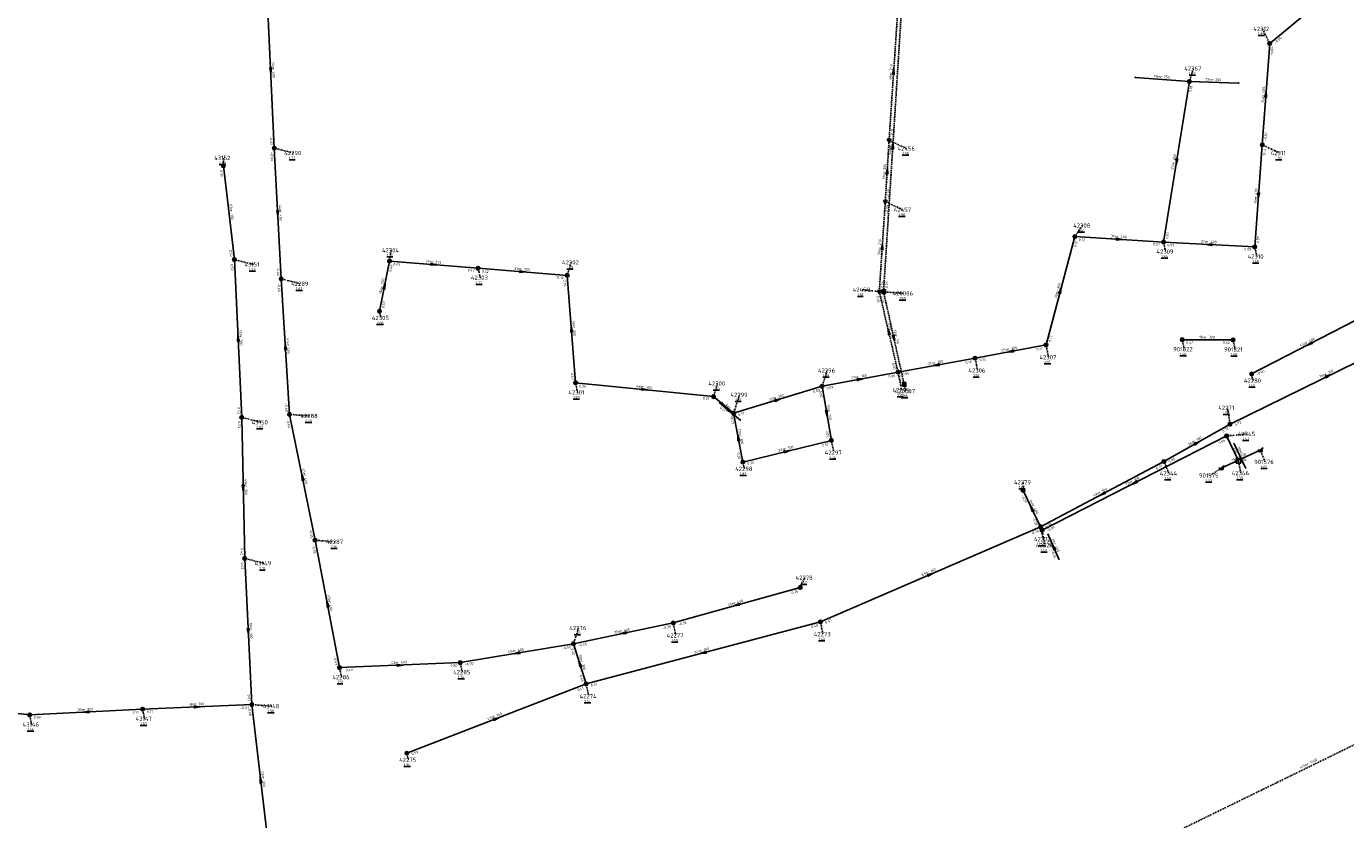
# Model space of a CAD drawing. Extents: x 188323 to 208361, y 565368 to 574910.
# Tile 116 of 256: x 202605 to 203064, y 567852 to 568128. Entities that reach past the tile are written whole.
import ezdxf

# ---------------------------------------------------------------- set-up
doc = ezdxf.new("R2010")
doc.units = 0
for name, pattern in [('BORDER', [1.75, 0.5, -0.25, 0.5, -0.25, 0, -0.25]), ('DASHDOT', [1, 0.5, -0.25, 0, -0.25]), ('DASHED', [0.75, 0.5, -0.25])]:
    doc.linetypes.add(name, pattern=pattern)
doc.layers.get('0').update_dxf_attribs({"linetype": 'CONTINUOUS'})
for name, color, linetype in [('RIO-AFM', 7, 'CONTINUOUS'), ('RIO-BOK', 7, 'CONTINUOUS'), ('RIO-DET', 7, 'CONTINUOUS'), ('RIO-KNP', 7, 'CONTINUOUS'), ('RIO-KNR', 7, 'CONTINUOUS'), ('RIO-LAG', 7, 'CONTINUOUS'), ('RIO-LAG_0B', 7, 'CONTINUOUS'), ('RIO-LAG_1B', 7, 'DASHED'), ('RIO-LAG_2B', 7, 'DASHED'), ('RIO-LAG_4', 7, 'BORDER'), ('RIO-LEN', 7, 'CONTINUOUS'), ('RIO-MVD', 1, 'CONTINUOUS'), ('RIO-VRB', 6, 'DASHDOT'), ('RIO-VRH', 7, 'CONTINUOUS')]:
    doc.layers.add(name, color=color, linetype=linetype)
doc.styles.add('RIO-TXT', font='isocp.shx')

# ---------------------------------------------------------------- blocks, each defined once
blk = doc.blocks.new('L_VHR')
blk.add_lwpolyline([(-0.5, 0), (0.5, 0), (-0.5, 0.15), (-0.5, -0.15), (0.5, 0)])
blk = doc.blocks.new('K_IPR')
blk.add_lwpolyline([(-0.5, -0.5), (0.5, -0.5), (0.5, 0.5), (-0.5, 0.5)], close=True)
blk.add_solid([(-0.5, 0.5), (0.5, 0.5), (-0.5, -0.5), (0.5, -0.5)])
at = {"style": 'RIO-TXT', "flags": 1}
blk.add_attdef('KNOOPNAAM', (2, 2), '', height=1, dxfattribs=at)
blk = doc.blocks.new('K_IPG')
blk.add_circle((0, 0), 0.5)
for points in [[(0, 0), (-0.5, 0), (-0.433013, 0.25)], [(0, 0), (-0.433013, -0.25), (-0.5, 0)], [(0, 0), (-0.433013, 0.25), (-0.25, 0.433013)], [(0, 0), (-0.25, -0.433013), (-0.433013, -0.25)], [(0, 0), (-0.25, 0.433013), (0, 0.5)], [(0, 0), (0, -0.5), (-0.25, -0.433013)], [(0, 0), (0, 0.5), (0.25, 0.433013)], [(0, 0), (0.25, 0.433013), (0.433013, 0.25)], [(0, 0), (0.433013, 0.25), (0.5, 0)], [(0, 0), (0.5, 0), (0.433013, -0.25)], [(0, 0), (0.433013, -0.25), (0.25, -0.433013)], [(0, 0), (0.25, -0.433013), (0, -0.5)]]:
    blk.add_solid(points)
at = {"style": 'RIO-TXT', "flags": 1}
blk.add_attdef('KNOOPNAAM', (2, 2), '', height=1, dxfattribs=at)
blk = doc.blocks.new('K_DIV')
for p, q in [((-0.65, 0.65), (-0.65, -0.65)), ((0.65, 0.65), (-0.65, 0.65)), ((0.65, -0.65), (0.65, 0.65)), ((-0.65, -0.65), (0.65, -0.65))]:
    blk.add_line(p, q)
blk = doc.blocks.new('K_FIC')
blk.add_circle((0, 0), 0.0625)
at = {"style": 'RIO-TXT', "flags": 1}
blk.add_attdef('KNOOPNAAM', (2, 2), '', height=1, dxfattribs=at)
blk = doc.blocks.new('K_IPD')
blk.add_lwpolyline([(-0.496027, 0.307994), (0.503973, 0.307994), (0.003973, -0.558031)], close=True)
blk.add_solid([(-0.496027, 0.307994), (0.503973, 0.307994), (0.003973, -0.558031)])
at = {"style": 'RIO-TXT', "flags": 1}
blk.add_attdef('KNOOPNAAM', (2, 2), '', height=1, dxfattribs=at)
blk = doc.blocks.new('K_UTB')
blk.add_lwpolyline([(0.5, 0.15), (0.5, -0.3), (-0.5, -0.3), (-0.5, 0.15), (-0.45, 0.15), (-0.45, -0.25), (0, -0.25), (0.45, -0.25), (0.45, 0.15)], close=True)
blk.add_lwpolyline([(0.85, 0.6), (0.55, 0.65), (0.614828, 0.459583), (0.850842, 0.598937)])
blk.add_arc((0.85, -0.25), 0.85, 90, 180)
at = {"style": 'RIO-TXT', "flags": 1}
blk.add_attdef('KNOOPNAAM', (2, 2), '', height=1, dxfattribs=at)
blk = doc.blocks.new('732_04______42272_____42529_')
at = {"layer": 'RIO-LAG_0B'}
blk.add_line((0, 0), (3.93, -9.001), dxfattribs=at)
at = {"layer": 'RIO-VRH', "xscale": 2, "yscale": 2, "zscale": 2, "rotation": 473.559}
blk.add_blockref('L_VHR', (1.965, -4.5005), dxfattribs=at)
at = {"layer": 'RIO-AFM', "style": 'RIO-TXT'}
blk.add_text('r 400', height=0.9, rotation=293.559, dxfattribs=at).set_placement((1.9911, -3.3104))
at = {"layer": 'RIO-BOK', "style": 'RIO-TXT'}
for s, p in [('-0.08', (-0.7229, -1.843)), ('-0.04', (1.0062, -5.803))]:
    blk.add_text(s, height=0.9, rotation=293.559, dxfattribs=at).set_placement(p)
at = {"layer": 'RIO-LEN', "style": 'RIO-TXT'}
blk.add_text('1m', height=0.9, rotation=293.559, dxfattribs=at).set_placement((1.3428, -1.8258))
blk = doc.blocks.new('734_04______42299_____42300_')
at = {"layer": 'RIO-LAG_0B'}
blk.add_line((0, 0), (-7.565, 6.263), dxfattribs=at)
at = {"layer": 'RIO-VRH', "xscale": 2, "yscale": 2, "zscale": 2, "rotation": 320.3598}
blk.add_blockref('L_VHR', (-3.7825, 3.1315), dxfattribs=at)
at = {"layer": 'RIO-AFM', "style": 'RIO-TXT'}
blk.add_text('r 300', height=0.9, rotation=320.3598, dxfattribs=at).set_placement((-4.2951, 4.2061))
at = {"layer": 'RIO-BOK', "style": 'RIO-TXT'}
for s, p in [('0.21', (-7.3791, 4.292)), ('0.17', (-3.6341, 1.193))]:
    blk.add_text(s, height=0.9, rotation=320.3598, dxfattribs=at).set_placement(p)
at = {"layer": 'RIO-LEN', "style": 'RIO-TXT'}
blk.add_text('9m', height=0.9, rotation=320.3598, dxfattribs=at).set_placement((-5.5431, 5.2389))
blk = doc.blocks.new('736_04______42345_____42346_')
at = {"layer": 'RIO-LAG_0B'}
blk.add_line((0, 0), (4.232, -8.863), dxfattribs=at)
at = {"layer": 'RIO-AFM', "style": 'RIO-TXT'}
blk.add_text('r 300', height=0.9, rotation=295.4957, dxfattribs=at).set_placement((2.2182, -3.4849))
at = {"layer": 'RIO-BOK', "style": 'RIO-TXT'}
blk.add_text('0.05', height=0.9, rotation=295.4957, dxfattribs=at).set_placement((-0.6602, -1.8664))
at = {"layer": 'RIO-LEN', "style": 'RIO-TXT'}
blk.add_text('10m', height=0.9, rotation=295.4957, dxfattribs=at).set_placement((1.2874, -1.5357))

msp = doc.modelspace()

# ---------------------------------------------------------------- linework, layer by layer
at = {"layer": 'RIO-LAG'}
for p, q in [((203025.072, 568018.624), (203007.376, 568018.688)), ((203020.928, 567973.952), (203034.496, 567980.224))]:
    msp.add_line(p, q, dxfattribs=at)
at = {"layer": 'RIO-LAG_0B'}
for p, q in [((202688.992, 568139.328), (202691.504, 568085.376)), ((203037.792, 568121.792), (203058.752, 568139.2)), ((203035.2, 568086.528), (203037.792, 568121.792)), ((202991.008, 568110.016), (203009.856, 568108.544)), ((203009.856, 568108.544), (203000.864, 568052.672)), ((203027.008, 568108.032), (203009.856, 568108.544)), ((202693.904, 568039.872), (202691.504, 568085.376)), ((203032.608, 568051.008), (203035.2, 568086.528)), ((202677.6, 568046.592), (202673.792, 568079.232)), ((202960, 568016.896), (202970, 568054.592)), ((202970, 568054.592), (203000.864, 568052.672)), ((203000.864, 568052.672), (203032.608, 568051.008)), ((202680.192, 567991.68), (202677.6, 568046.592)), ((202731.6, 568046.08), (202728.096, 568028.608)), ((202762.4, 568043.584), (202731.6, 568046.08)), ((202793.408, 568041.088), (202762.4, 568043.584)), ((202696.8, 567992.704), (202693.904, 568039.872)), ((202796.304, 568003.712), (202793.408, 568041.088)), ((203031.504, 568006.784), (203071.6, 568027.52)), ((203092.4, 568022.976), (203024, 567989.312)), ((202935.296, 568012.288), (202960, 568016.896)), ((202908.496, 568007.424), (202935.296, 568012.288)), ((202908.496, 568007.424), (202882.096, 568002.496)), ((202844.304, 567998.912), (202796.304, 568003.712)), ((202882.096, 568002.496), (202851.296, 567993.088)), ((202882.096, 568002.496), (202885.296, 567983.68)), ((202851.296, 567993.088), (202844.304, 567998.912)), ((202705.696, 567948.928), (202696.8, 567992.704)), ((202854.496, 567976.128), (202851.296, 567993.088)), ((202681.2, 567942.592), (202680.192, 567991.68)), ((203024, 567989.312), (203000.992, 567976.32)), ((202885.296, 567983.68), (202854.496, 567976.128)), ((202958.608, 567952.448), (203022.8, 567985.216)), ((203022.8, 567985.216), (203026.896, 567976.576)), ((203000.992, 567976.32), (202958.096, 567953.6)), ((202958.096, 567953.6), (202952, 567966.272)), ((202958.096, 567953.6), (202881.504, 567920.512)), ((202958.096, 567953.6), (202958.608, 567952.448)), ((202714.208, 567904.576), (202705.696, 567948.928)), ((202683.696, 567891.712), (202681.2, 567942.592)), ((202830.304, 567920.128), (202874.496, 567932.48)), ((202795.6, 567912.896), (202830.304, 567920.128)), ((202881.504, 567920.512), (202800, 567898.88)), ((202795.6, 567912.896), (202756.192, 567906.304)), ((202800, 567898.88), (202795.6, 567912.896)), ((202756.192, 567906.304), (202714.208, 567904.576)), ((202800, 567898.88), (202737.6, 567874.816)), ((202567.808, 567892.288), (202606.4, 567888.128)), ((202645.696, 567890.112), (202683.696, 567891.712)), ((202683.696, 567891.712), (202689.792, 567839.232)), ((202606.4, 567888.128), (202645.696, 567890.112))]:
    msp.add_line(p, q, dxfattribs=at)
at = {"layer": 'RIO-LAG_1B'}
for p, q in [((202909.92, 568136.896), (202903.456, 568035.392)), ((202903.456, 568035.392), (202910.624, 568003.136))]:
    msp.add_line(p, q, dxfattribs=at)
at = {"layer": 'RIO-LAG_2B'}
for p, q in [((202908.576, 568136), (202905.376, 568088.064)), ((202905.376, 568088.064), (202904.064, 568066.752)), ((202904.064, 568066.752), (202901.968, 568035.392)), ((202901.968, 568035.392), (202908.496, 568007.424))]:
    msp.add_line(p, q, dxfattribs=at)
at = {"layer": 'RIO-LAG_4'}
msp.add_line((203236.8, 567960.896), (202867.296, 567779.776), dxfattribs=at)
at = {"layer": 'RIO-VRB'}
for p, q in [((203037.8, 568121.8), (203035.2616, 568126.8945)), ((203009.86, 568108.57), (203011.2533, 568113.0994)), ((202691.5, 568085.4), (202698.1482, 568083.68)), ((202905.37, 568088.08), (202911.4969, 568085.2422)), ((203035.2, 568086.5), (203041.3269, 568083.6622)), ((202673.8, 568079.2), (202673.7997, 568081.975)), ((202904.07, 568066.74), (202910.1969, 568063.9022)), ((202970, 568054.6), (202972.6191, 568058.4219)), ((203000.87, 568052.67), (203001.5771, 568049.3568)), ((202731.6, 568046.1), (202732.1335, 568049.8284)), ((203032.6, 568051), (203033.3071, 568047.6868)), ((202677.6, 568046.6), (202684.2482, 568044.88)), ((202762.4, 568043.6), (202763.1071, 568040.2868)), ((202793.4, 568041.1), (202794.7933, 568045.6294)), ((202693.9, 568039.9), (202700.5482, 568038.18)), ((202901.97, 568035.42), (202895.895, 568036.1181)), ((202903.45, 568035.37), (202910.4175, 568034.8413)), ((202728.1, 568028.6), (202728.6335, 568026.2716)), ((202960, 568016.9), (202960.8806, 568012.602)), ((203007.38, 568018.7), (203008.0871, 568015.3868)), ((203025.07, 568018.61), (203025.7771, 568015.2968)), ((202935.3, 568012.3), (202936.1806, 568008.002)), ((202882.1, 568002.5), (202883.8352, 568007.9692)), ((202908.5, 568007.4), (202909.7276, 568001.1323)), ((203031.5, 568006.8), (203032.0335, 568004.4716)), ((202796.3, 568003.7), (202797.0071, 568000.3868)), ((202844.3, 567998.9), (202845.6933, 568003.4294)), ((202910.63, 568003.14), (202911.1635, 568000.8116)), ((202851.3, 567993.1), (202853.3771, 567999.5089)), ((202696.8, 567992.7), (202703.7675, 567992.1713)), ((203024, 567989.3), (203023.1179, 567994.9977)), ((202680.2, 567991.7), (202686.8482, 567989.98)), ((202885.3, 567983.7), (202886.1806, 567979.402)), ((203022.8, 567985.2), (203029.875, 567985.9)), ((203034.5, 567980.25), (203036.2352, 567976.1808)), ((202854.5, 567976.1), (202855.0335, 567973.7716)), ((203001, 567976.3), (203002.7352, 567972.2308)), ((203020.93, 567973.98), (203017.0436, 567971.4163)), ((203026.9, 567976.6), (203027.7806, 567972.302)), ((202952, 567966.3), (202951.9997, 567969.075)), ((202958.1, 567953.6), (202958.9806, 567949.302)), ((202958.61, 567952.43), (202959.6641, 567947.1471)), ((202705.7, 567948.9), (202712.6675, 567948.3713)), ((202681.2, 567942.6), (202687.8482, 567940.88)), ((202874.5, 567932.5), (202876.0372, 567935.8632)), ((202830.3, 567920.1), (202831.1806, 567915.802)), ((202881.5, 567920.5), (202882.3806, 567916.202)), ((202795.6, 567912.9), (202797.3352, 567918.3692)), ((202756.2, 567906.3), (202756.9071, 567902.9868)), ((202714.2, 567904.6), (202714.9071, 567901.2868)), ((202800, 567898.9), (202800.8806, 567894.602)), ((202683.7, 567891.7), (202690.6675, 567891.1713)), ((202606.4, 567888.1), (202607.1071, 567884.7868)), ((202645.7, 567890.1), (202646.4071, 567886.7868)), ((202737.6, 567874.8), (202738.1335, 567872.4716))]:
    msp.add_line(p, q, dxfattribs=at)

# ---------------------------------------------------------------- block references
at = {"layer": 'RIO-DET'}
for name, p in [('734_04______42299_____42300_', (202853.792, 567990.592)), ('736_04______42345_____42346_', (203025.296, 567982.72)), ('732_04______42272_____42529_', (202960.608, 567951.104))]:
    msp.add_blockref(name, p, dxfattribs=at)
at = {"layer": 'RIO-KNP', "xscale": 1.25, "yscale": 1.25, "zscale": 1.25}
for name, p in [('K_IPG', (203037.792, 568121.792)), ('K_FIC', (202991.008, 568110.016)), ('K_IPG', (203009.856, 568108.544)), ('K_FIC', (203027.008, 568108.032)), ('K_IPG', (202691.504, 568085.376)), ('K_IPD', (202905.376, 568088.064)), ('K_IPG', (203035.2, 568086.528)), ('K_IPG', (202673.792, 568079.232)), ('K_IPD', (202904.064, 568066.752)), ('K_IPG', (202970, 568054.592)), ('K_IPG', (203000.864, 568052.672)), ('K_IPG', (203032.608, 568051.008)), ('K_IPG', (202677.6, 568046.592)), ('K_IPG', (202731.6, 568046.08)), ('K_IPG', (202762.4, 568043.584)), ('K_IPG', (202693.904, 568039.872)), ('K_IPG', (202793.408, 568041.088)), ('K_IPD', (202901.968, 568035.392)), ('K_IPR', (202903.456, 568035.392)), ('K_IPG', (202728.096, 568028.608)), ('K_IPG', (202960, 568016.896)), ('K_IPG', (203007.376, 568018.688)), ('K_IPG', (203025.072, 568018.624)), ('K_IPG', (202935.296, 568012.288)), ('K_IPG', (202908.496, 568007.424)), ('K_IPG', (203031.504, 568006.784)), ('K_IPG', (202796.304, 568003.712)), ('K_IPG', (202882.096, 568002.496)), ('K_IPR', (202910.624, 568003.136)), ('K_IPG', (202844.304, 567998.912)), ('K_IPG', (202680.192, 567991.68)), ('K_IPG', (202696.8, 567992.704)), ('K_IPG', (202851.296, 567993.088)), ('K_IPG', (203024, 567989.312)), ('K_IPG', (202885.296, 567983.68)), ('K_IPG', (203022.8, 567985.216)), ('K_UTB', (203034.496, 567980.224)), ('K_IPG', (202854.496, 567976.128)), ('K_IPG', (203000.992, 567976.32)), ('K_UTB', (203020.928, 567973.952)), ('K_DIV', (203026.896, 567976.576)), ('K_IPG', (202952, 567966.272)), ('K_IPG', (202958.096, 567953.6)), ('K_IPG', (202958.608, 567952.448)), ('K_IPG', (202705.696, 567948.928)), ('K_IPG', (202681.2, 567942.592)), ('K_IPG', (202874.496, 567932.48)), ('K_IPG', (202830.304, 567920.128)), ('K_IPG', (202881.504, 567920.512)), ('K_IPG', (202795.6, 567912.896)), ('K_IPG', (202714.208, 567904.576)), ('K_IPG', (202756.192, 567906.304)), ('K_IPG', (202800, 567898.88)), ('K_IPG', (202683.696, 567891.712)), ('K_IPG', (202606.4, 567888.128)), ('K_IPG', (202645.696, 567890.112)), ('K_IPG', (202737.6, 567874.816))]:
    msp.add_blockref(name, p, dxfattribs=at)
at = {"layer": 'RIO-VRH'}
for p, xscale, yscale, zscale, rotation in [((202690.25, 568112.35), 2, 2, 2, 272.6644), ((202906.97, 568112.04), 2, 2, 2, 446.1709), ((203036.5, 568104.15), 2, 2, 2, 85.7789), ((202906.685, 568086.145), 2, 2, 2, 446.3458), ((203005.365, 568080.62), 2, 2, 2, 260.8556), ((202904.72, 568077.41), 2, 2, 2, 446.5052), ((203033.9, 568068.75), 2, 2, 2, 265.8025), ((202692.7, 568062.65), 2, 2, 2, 273.0282), ((202903.02, 568051.08), 2, 2, 2, 446.1554), ((202985.435, 568053.635), 2, 2, 2, 356.4229), ((203016.735, 568051.835), 2, 2, 2, 536.9875), ((202747, 568044.85), 2, 2, 2, 355.36), ((202729.85, 568037.35), 2, 2, 2, 438.6821), ((202777.9, 568042.35), 2, 2, 2, 355.3898), ((202965, 568035.75), 2, 2, 2, 75.1367), ((202678.9, 568019.15), 2, 2, 2, 92.7202), ((202794.85, 568022.4), 2, 2, 2, 94.4425), ((202905.235, 568021.41), 2, 2, 2, 463.1263), ((202907.04, 568019.255), 2, 2, 2, 282.5667), ((202695.35, 568016.3), 2, 2, 2, 93.5246), ((203051.55, 568017.15), 2, 2, 2, 207.3005), ((202947.65, 568014.6), 2, 2, 2, 190.5486), ((202921.9, 568009.85), 2, 2, 2, 190.3602), ((203058.2, 568006.15), 2, 2, 2, 386.2264), ((202820.3, 568001.3), 2, 2, 2, 354.29), ((202895.3, 568004.95), 2, 2, 2, 370.5137), ((202847.8, 567996), 2, 2, 2, 320.3598), ((202866.7, 567997.8), 2, 2, 2, 376.9702), ((202883.7, 567993.1), 2, 2, 2, 279.668), ((202852.9, 567984.6), 2, 2, 2, 100.6684), ((203012.5, 567982.8), 2, 2, 2, 389.4729), ((202869.9, 567979.9), 2, 2, 2, 373.8596), ((202701.25, 567970.8), 2, 2, 2, 101.4938), ((202990.705, 567968.815), 2, 2, 2, 207.0423), ((202680.7, 567967.15), 2, 2, 2, 271.1757), ((202979.55, 567964.95), 2, 2, 2, 207.8822), ((202955.05, 567959.95), 2, 2, 2, 115.6622), ((202958.355, 567953.015), 0.025, 0.025, 0.025, 473.559), ((202919.8, 567937.05), 2, 2, 2, 383.3676), ((202709.95, 567926.75), 2, 2, 2, 100.8695), ((202852.4, 567926.3), 2, 2, 2, 195.6695), ((202682.45, 567917.15), 2, 2, 2, 272.8207), ((202812.95, 567916.5), 2, 2, 2, 191.7209), ((202775.9, 567909.6), 2, 2, 2, 189.5085), ((202840.75, 567909.7), 2, 2, 2, 194.8424), ((202735.2, 567905.45), 2, 2, 2, 362.3176), ((202797.8, 567905.9), 2, 2, 2, 107.4545), ((202626.05, 567889.1), 2, 2, 2, 182.913), ((202664.7, 567890.9), 2, 2, 2, 2.4108), ((202768.8, 567886.85), 2, 2, 2, 381.1153), ((202686.75, 567865.45), 2, 2, 2, 456.6359)]:
    msp.add_blockref('L_VHR', p, dxfattribs=dict(at, xscale=xscale, yscale=yscale, zscale=zscale, rotation=rotation))

# ---------------------------------------------------------------- texts
at = {"layer": 'RIO-AFM', "style": 'RIO-TXT'}
for s, rotation, p in [('r 400', 272.6644, (202690.7285, 568113.1838)), ('r 250', 446.1709, (202906.4024, 568111.2655)), ('r 250', 355.6645, (202999.6602, 568109.8503)), ('r 250', 358.0955, (203017.6368, 568108.8166)), ('r 400', 85.7789, (203035.9418, 568103.3787)), ('r 315', 446.3458, (202906.1198, 568085.6392)), ('r 250', 440.8556, (203004.7255, 568079.9021)), ('r 250', 446.5052, (202904.1654, 568076.6318)), ('r 400', 85.8025, (203033.3422, 568067.9787)), ('r 300', 276.657, (202676.1126, 568063.7642)), ('r 400', 273.0282, (202693.1705, 568063.4863)), ('r 250', 446.1554, (202902.4575, 568050.3055)), ('r 400', 356.4229, (202984.658, 568054.1939)), ('r 400', 356.9875, (203015.9522, 568052.3865)), ('r 250', 355.36, (202746.2335, 568045.4232)), ('r 250', 355.3898, (202777.133, 568042.9229)), ('r 250', 438.6821, (202729.1957, 568036.6543)), ('r 300', 75.1367, (202964.309, 568035.095)), ('r 300', 272.7202, (202679.378, 568019.9841)), ('r 300', 274.4425, (202795.2972, 568023.2475)), ('r 250', 283.1263, (202905.5463, 568022.3149)), ('r 315', 282.5667, (202907.3616, 568020.1568)), ('r 300', 359.7085, (203015.4172, 568019.1642)), ('r 400', 273.5246, (202695.8138, 568017.1403)), ('r 300', 10.5485, (202946.7619, 568014.9432)), ('r 400', 27.3005, (203050.6007, 568017.2226)), ('r 300', 10.3602, (202921.0132, 568010.1962)), ('r 300', 370.5137, (202894.4102, 568005.3015)), ('r 160', 386.2264, (203057.2416, 568006.2616)), ('r 300', 354.29, (202819.5448, 568001.8929)), ('r 300', 376.9702, (202865.776, 567998.0509)), ('r 300', 279.668, (202884.0624, 567993.9838)), ('r 300', 280.6683, (202853.2463, 567985.4899)), ('r 160', 389.4729, (203011.5444, 567982.8433)), ('r 300', 373.8596, (202868.9909, 567980.2005)), ('r 700', 24.7967, (203026.7698, 567977.2291)), ('r 400', 281.4938, (202701.592, 567971.6963)), ('r 160', 27.0423, (202989.7559, 567968.8918)), ('r 300', 271.1757, (202681.1984, 567967.9707)), ('r 160', 387.8822, (202978.5928, 567965.026)), ('r 400', 295.6622, (202955.1535, 567960.8986)), ('r 160', 383.3676, (202918.8473, 567937.2113)), ('r 400', 15.6695, (202851.4849, 567926.5626)), ('r 400', 280.8695, (202710.3019, 567927.6426)), ('r 300', 272.8207, (202682.9253, 567917.9847)), ('r 400', 11.7209, (202812.0553, 567916.825)), ('r 400', 369.5085, (202775.0158, 567909.9712)), ('r 160', 374.8424, (202839.8316, 567910.001)), ('r 400', 362.3176, (202734.3695, 567905.9296)), ('r 300', 287.4545, (202798.038, 567906.8242)), ('r 300', 2.4108, (202663.8694, 567891.3655)), ('r 300', 2.913, (202625.2153, 567889.5582)), ('r 160', 381.1153, (202767.8565, 567887.0438)), ('r 1500', 386.1078, (203051.0451, 567870.559)), ('r 300', 276.6359, (202687.1693, 567866.3145))]:
    msp.add_text(s, height=0.9, rotation=rotation, dxfattribs=at).set_placement(p)
at = {"layer": 'RIO-BOK', "style": 'RIO-TXT'}
for s, rotation, p in [('-0.04', 39.6615, (203039.7712, 568121.6158)), ('-0.04', 85.7789, (203038.895, 568117.6074)), ('0.18', 440.8556, (203010.6438, 568104.8386)), ('-0.60', 272.6644, (202689.9431, 568089.4325)), ('-0.11', 446.1709, (202906.8593, 568089.3843)), ('-0.02', 85.7789, (203036.699, 568087.7932)), ('-0.10', 446.5052, (202906.5072, 568083.9032)), ('0.54', 85.8025, (203036.3362, 568082.8469)), ('-0.60', 273.0282, (202690.1766, 568083.9276)), ('0.50', 276.657, (202672.5725, 568077.6468)), ('-0.09', 446.5052, (202905.5517, 568068.053)), ('-0.09', 446.1554, (202905.1753, 568062.557)), ('0.12', 75.1367, (202970.4402, 568050.7991)), ('0.12', 356.4229, (202971.3106, 568053.1162)), ('0.07', 356.4229, (202997.231, 568051.5122)), ('0.07', 440.8556, (203002.4738, 568053.8307)), ('0.07', 356.9875, (203002.1952, 568051.1992)), ('0.09', 85.8025, (203034.0985, 568052.2938)), ('0.50', 276.657, (202675.8156, 568049.9762)), ('0.09', 356.9875, (203028.972, 568049.8069)), ('0.50', 272.7202, (202676.2687, 568045.1347)), ('-0.66', 273.0282, (202692.3122, 568043.9215)), ('0.49', 438.6821, (202732.2658, 568042.3364)), ('0.49', 355.36, (202732.8829, 568044.5922)), ('0.42', 355.36, (202758.7402, 568042.5098)), ('0.42', 355.3898, (202763.6837, 568042.0928)), ('-0.66', 273.5246, (202692.5894, 568038.4162)), ('0.36', 355.3898, (202789.7404, 568040.0081)), ('0.36', 274.4425, (202792.1134, 568039.5954)), ('0.06', 446.1554, (202903.4597, 568036.7239)), ('0.25', 446.3458, (202904.9353, 568036.6789)), ('0.06', 283.1263, (202900.9253, 568033.7383)), ('0.26', 282.5667, (202902.3889, 568033.6986)), ('0.57', 438.6821, (202729.7466, 568029.6991)), ('0.17', 75.1367, (202961.7121, 568017.894)), ('0.17', 10.5485, (202956.7556, 568014.8717)), ('0.42', 359.7085, (203008.7735, 568017.2938)), ('0.42', 359.7085, (203021.5034, 568017.2371)), ('0.09', 283.1263, (202906.3441, 568010.5531)), ('0.12', 10.3602, (202932.0494, 568010.2825)), ('0.12', 10.5485, (202936.9324, 568011.1799)), ('0.57', 274.4425, (202794.6505, 568007.1424)), ('0.06', 370.5137, (202905.2524, 568005.3883)), ('0.24', 282.5667, (202908.5078, 568006.3139)), ('0.06', 10.3602, (202910.1287, 568006.2746)), ('-0.06', 27.3005, (203033.386, 568006.198)), ('0.26', 354.29, (202797.5545, 568002.1685)), ('0.09', 376.9702, (202879.0986, 568000.1392)), ('0.09', 370.5137, (202883.7325, 568001.38)), ('0.21', 354.29, (202840.6214, 567997.8893)), ('0.09', 279.668, (202880.9558, 568000.8844)), ('0.52', 272.7202, (202678.6657, 567995.1912)), ('-0.60', 273.5246, (202695.1786, 567996.7075)), ('0.17', 376.9702, (202853.0481, 567992.1707)), ('0.52', 271.1757, (202678.8297, 567990.2711)), ('-0.60', 281.4938, (202695.7078, 567991.0488)), ('0.17', 280.6683, (202850.1841, 567991.4647)), ('0.72', 389.4729, (203021.5825, 567986.3421)), ('0.72', 386.2264, (203025.8748, 567988.664)), ('0.02', 279.668, (202883.3322, 567986.976)), ('0.06', 27.0423, (203020.2648, 567982.3338)), ('0.20', 280.6683, (202852.4742, 567979.3411)), ('0.02', 373.8596, (202882.1746, 567981.5052)), ('0.20', 373.8596, (202856.1951, 567975.0772)), ('0.97', 387.8822, (202998.4949, 567973.4228)), ('0.96', 389.4729, (203002.9078, 567975.7712)), ('-0.20', 295.6622, (202951.3453, 567964.4317)), ('-0.09', 295.6622, (202955.0689, 567956.6918)), ('-0.55', 281.4938, (202703.5369, 567952.6437)), ('0.34', 383.3676, (202955.3673, 567950.9492)), ('0.29', 387.8822, (202959.9924, 567953.0184)), ('-0.03', 27.0423, (202960.4933, 567951.8196)), ('-0.55', 280.8695, (202704.5899, 567947.2608)), ('0.42', 271.1757, (202679.7567, 567946.1309)), ('0.42', 272.8207, (202679.8713, 567941.1324)), ('-0.26', 15.6695, (202870.9299, 567930.0444)), ('-0.38', 11.7209, (202826.5696, 567917.8962)), ('-0.38', 15.6695, (202832.0259, 567919.1301)), ('0.48', 374.8424, (202878.4042, 567918.2842)), ('0.47', 383.3676, (202883.3407, 567919.7713)), ('-0.45', 369.5085, (202791.7836, 567910.8642)), ('0.02', 287.4545, (202794.6852, 567911.1443)), ('-0.45', 11.7209, (202797.255, 567911.8136)), ('-0.49', 280.8695, (202712.0781, 567908.3671)), ('-0.50', 362.3176, (202752.1593, 567904.7594)), ('-0.50', 369.5085, (202757.8126, 567905.1515)), ('-0.49', 362.3176, (202715.6561, 567903.2587)), ('0.45', 287.4545, (202797.6039, 567901.8781)), ('0.41', 381.1153, (202797.1694, 567896.349)), ('0.41', 374.8424, (202801.7124, 567897.9064)), ('0.01', 272.8207, (202682.1571, 567895.1882)), ('0.00', 2.913, (202607.8691, 567886.773)), ('0.17', 2.913, (202642.2147, 567888.5208)), ('0.17', 2.4108, (202647.1574, 567888.7601)), ('-0.07', 2.4108, (202679.6616, 567890.1287)), ('0.08', 276.6359, (202682.4719, 567890.1472)), ('0.59', 381.1153, (202739.4107, 567873.9995))]:
    msp.add_text(s, height=0.9, rotation=rotation, dxfattribs=at).set_placement(p)
at = {"layer": 'RIO-KNR', "style": 'RIO-TXT'}
for s, p in [('42312', (203032.0741, 568126.1445)), ('42367', (203008.0658, 568112.3494)), ('42290', (202694.9607, 568082.93)), ('42456', (202908.3094, 568084.4922)), ('42311', (203038.1394, 568082.9122)), ('43152', (202670.6122, 568081.225)), ('42457', (202907.0094, 568063.1522)), ('42308', (202969.4316, 568057.6719)), ('42304', (202728.946, 568049.0784)), ('42309', (202998.3896, 568048.6068)), ('42310', (203030.1196, 568046.9368)), ('43151', (202681.0607, 568044.13)), ('42302', (202791.6058, 568044.8794)), ('42289', (202697.3607, 568037.43)), ('42303', (202759.9196, 568039.5368)), ('42458', (202892.7075, 568035.3681)), ('420086', (202906.5925, 568034.0913)), ('42305', (202725.446, 568025.5216)), ('901822', (203004.2621, 568014.6368)), ('901821', (203021.9521, 568014.5468)), ('42307', (202957.6931, 568011.852)), ('42296', (202880.6477, 568007.2192)), ('42306', (202932.9931, 568007.252)), ('42300', (202842.5058, 568002.6794)), ('42295', (202906.5401, 568000.3823)), ('420087', (202907.3385, 568000.0616)), ('42280', (203028.846, 568003.7216)), ('42301', (202793.8196, 567999.6368)), ('42299', (202850.1896, 567998.7589)), ('42288', (202700.58, 567991.4213)), ('42271', (203019.9304, 567994.2477)), ('43150', (202683.6607, 567989.23)), ('42345', (203026.6875, 567985.15)), ('42297', (202882.9931, 567978.652)), ('42298', (202851.846, 567973.0216)), ('901576', (203032.4102, 567975.4308)), ('42279', (202948.8122, 567968.325)), ('42344', (202999.5477, 567971.4808)), ('901575', (203013.2186, 567970.6663)), ('42346', (203024.5931, 567971.552)), ('42287', (202709.48, 567947.6213)), ('42272', (202955.7931, 567948.552)), ('42529', (202956.4766, 567946.3971)), ('43149', (202684.6607, 567940.13)), ('42278', (202872.8497, 567935.1132)), ('42276', (202794.1477, 567917.6192)), ('42277', (202827.9931, 567915.052)), ('42273', (202879.1931, 567915.452)), ('42286', (202711.7196, 567900.5368)), ('42285', (202753.7196, 567902.2368)), ('43148', (202687.48, 567890.4213)), ('42274', (202797.6931, 567893.852)), ('43147', (202643.2196, 567886.0368)), ('43146', (202603.9196, 567884.0368)), ('42275', (202734.946, 567871.7216))]:
    msp.add_text(s, height=1.5, dxfattribs=at).set_placement(p)
at = {"layer": 'RIO-LEN', "style": 'RIO-TXT'}
for s, rotation, p in [('54m', 272.6644, (202690.627, 568115.3414)), ('48m', 446.1709, (202906.2599, 568109.1102)), ('19m', 355.6645, (202997.5063, 568110.0122)), ('17m', 358.0955, (203015.4779, 568108.887)), ('35m', 85.7789, (203035.7832, 568101.2245)), ('102m', 446.3458, (202905.9498, 568082.9446)), ('57m', 440.8556, (203004.3838, 568077.7692)), ('21m', 446.5052, (202904.0354, 568074.4757)), ('33m', 276.657, (202675.8612, 568065.9095)), ('36m', 85.8025, (203033.1844, 568065.8245)), ('46m', 273.0282, (202693.0554, 568065.6432)), ('31m', 356.4229, (202982.5021, 568054.3273)), ('32m', 356.9875, (203013.7951, 568052.4986)), ('31m', 446.1554, (202902.3144, 568048.1502)), ('31m', 355.36, (202744.0804, 568045.5966)), ('31m', 355.3898, (202774.9799, 568043.0951)), ('18m', 438.6821, (202728.7734, 568034.536)), ('39m', 75.1367, (202963.7552, 568033.0072)), ('38m', 274.4425, (202795.1288, 568025.4009)), ('29m', 283.1263, (202905.0548, 568024.4183)), ('55m', 272.7202, (202679.2744, 568022.1416)), ('33m', 282.5667, (202906.8905, 568022.2648)), ('18m', 359.7085, (203013.2572, 568019.1738)), ('47m', 273.5246, (202695.68, 568019.2961)), ('25m', 10.5485, (202944.6384, 568014.5477)), ('45m', 27.3005, (203048.6813, 568016.2319)), ('27m', 10.3602, (202918.8885, 568009.8077)), ('76m', 386.2264, (203055.3047, 568005.3057)), ('48m', 354.29, (202817.3954, 568002.1064)), ('27m', 370.5137, (202892.2867, 568004.906)), ('32m', 376.9702, (202863.7105, 567997.4191)), ('19m', 279.668, (202883.6986, 567996.1129)), ('17m', 280.6683, (202852.8454, 567987.6124)), ('26m', 389.4729, (203009.6647, 567981.7792)), ('32m', 373.8596, (202866.8941, 567979.6817)), ('15m', 24.7967, (203024.809, 567976.3231)), ('49m', 271.1757, (202681.1531, 567970.1302)), ('45m', 281.4938, (202701.1606, 567973.8128)), ('72m', 27.0423, (202987.8321, 567967.9097)), ('49m', 387.8822, (202976.6842, 567964.0146)), ('14m', 295.6622, (202954.217, 567962.845)), ('83m', 383.3676, (202916.8651, 567936.3532)), ('45m', 280.8695, (202709.8935, 567929.7636)), ('46m', 15.6695, (202849.4052, 567925.9791)), ('51m', 272.8207, (202682.8179, 567920.1421)), ('35m', 11.7209, (202809.9404, 567916.3862)), ('40m', 369.5085, (202772.8857, 567909.613)), ('84m', 374.8424, (202837.7441, 567909.4463)), ('42m', 362.3176, (202732.2113, 567905.8409)), ('15m', 287.4545, (202797.3891, 567908.8844)), ('38m', 2.4108, (202661.7113, 567891.2746)), ('39m', 2.913, (202623.0581, 567889.4484)), ('67m', 381.1153, (202765.842, 567886.2643)), ('53m', 276.6359, (202686.9186, 567868.4599)), ('411m', 386.1078, (203048.6214, 567869.3692))]:
    msp.add_text(s, height=0.9, rotation=rotation, dxfattribs=at).set_placement(p)
at = {"layer": 'RIO-MVD', "style": 'RIO-TXT'}
for s, p in [('%%U1.99', (203033.7316, 568124.7445)), ('%%U1.85', (203009.7233, 568110.9494)), ('%%U2.02', (202672.2697, 568079.825)), ('%%U1.77', (202696.6182, 568081.53)), ('%%U1.98', (202909.9669, 568083.0922)), ('%%U1.82', (203039.7969, 568081.5122)), ('%%U1.98', (202908.6669, 568061.7522)), ('%%U1.86', (202971.0891, 568056.2719)), ('%%U1.72', (202730.6035, 568047.6784)), ('%%U1.85', (203000.0471, 568047.2068)), ('%%U1.93', (202682.7182, 568042.73)), ('%%U1.78', (202793.2633, 568043.4794)), ('%%U1.85', (203031.7771, 568045.5368)), ('%%U1.79', (202761.5771, 568038.1368)), ('%%U1.83', (202699.0182, 568036.03)), ('%%U1.81', (202894.365, 568033.9681)), ('%%U1.85', (202908.8875, 568032.6913)), ('%%U2.06', (202727.1035, 568024.1216)), ('%%U1.85', (202959.3506, 568010.452)), ('%%U1.68', (203006.5571, 568013.2368)), ('%%U1.68', (203024.2471, 568013.1468)), ('%%U1.89', (202882.3052, 568005.8192)), ('%%U1.91', (202934.6506, 568005.852)), ('%%U1.86', (202844.1633, 568001.2794)), ('%%U1.60', (203030.5035, 568002.3216)), ('%%U1.83', (202795.4771, 567998.2368)), ('%%U1.81', (202851.8471, 567997.3589)), ('%%U1.90', (202908.1976, 567998.9823)), ('%%U1.86', (202909.6335, 567998.6616)), ('%%U1.58', (203021.5879, 567992.8477)), ('%%U1.97', (202685.3182, 567987.83)), ('%%U2.20', (202702.2375, 567990.0213)), ('%%U1.53', (203028.345, 567983.75)), ('%%U1.74', (202884.6506, 567977.252)), ('%%U1.03', (203034.7052, 567974.0308)), ('%%U1.83', (202853.5035, 567971.6216)), ('%%U1.60', (203001.2052, 567970.0808)), ('%%U1.03', (203015.5136, 567969.2663)), ('%%U1.39', (203026.2506, 567970.152)), ('%%U1.60', (202950.4697, 567966.925)), ('%%U2.16', (202711.1375, 567946.2213)), ('%%U1.55', (202957.4506, 567947.152)), ('%%U1.52', (202958.1341, 567944.9971)), ('%%U2.11', (202686.3182, 567938.73)), ('%%U1.57', (202874.5072, 567933.7132)), ('%%U1.65', (202795.8052, 567916.2192)), ('%%U1.59', (202829.6506, 567913.652)), ('%%U1.60', (202880.8506, 567914.052)), ('%%U1.74', (202755.3771, 567900.8368)), ('%%U1.51', (202713.3771, 567899.1368)), ('%%U1.65', (202799.3506, 567892.452)), ('%%U1.98', (202689.1375, 567889.0213)), ('%%U1.66', (202605.5771, 567882.6368)), ('%%U1.83', (202644.8771, 567884.6368)), ('%%U1.96', (202736.6035, 567870.3216))]:
    msp.add_text(s, height=0.9, dxfattribs=at).set_placement(p)

doc.saveas('drawing.dxf')
